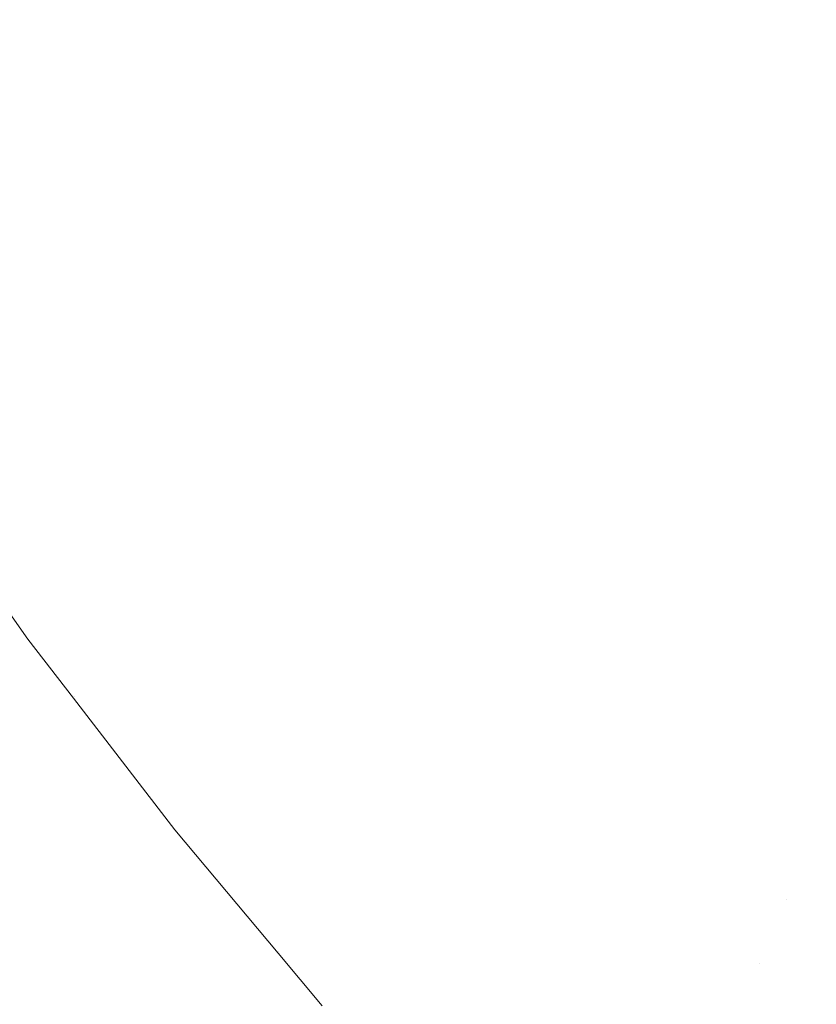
# Model space of a CAD drawing. Header units: centimetres. Extents: x -17.1 to 18.2, y 3.4 to 5.2.
# Tile 3 of 256: x -17.0646 to -17.0536, y 3.4206 to 3.4343. Entities that reach past the tile are written whole.
import ezdxf

# ---------------------------------------------------------------- set-up
doc = ezdxf.new("R2010")
doc.units = ezdxf.units.CM
doc.header["$LTSCALE"] = 2.54
doc.layers.add('Lucido design-1', color=7, linetype='Continuous')

# ---------------------------------------------------------------- blocks, each defined once
blk = doc.blocks.new('Gruppo-4-1')
at = {"color": 7, "linetype": 'Continuous', "lineweight": 9}
for points, invisible_edges in [([(-17.062836, 3.434224, -1872.276499), (-17.062278, 3.43509, -1872.273762), (-17.063414, 3.436803, -1872.273762), (-17.063987, 3.43596, -1872.276499)], 15), ([(-17.063414, 3.436803, -1872.957266), (-17.062278, 3.43509, -1872.957266), (-17.062836, 3.434224, -1872.954529), (-17.063987, 3.43596, -1872.954529)], 15), ([(-17.054433, 3.434123, -1872.260948), (-17.053783, 3.43538, -1872.258575), (-17.054965, 3.436811, -1872.258575), (-17.055637, 3.435581, -1872.260948)], 15), ([(-17.054965, 3.436811, -1872.972454), (-17.053783, 3.43538, -1872.972454), (-17.054433, 3.434123, -1872.97008), (-17.055637, 3.435581, -1872.97008)], 15), ([(-17.053113, 3.436679, -1872.256268), (-17.053783, 3.43538, -1872.258575), (-17.052565, 3.433987, -1872.258575), (-17.051919, 3.435313, -1872.256268)], 15), ([(-17.052565, 3.433987, -1872.972454), (-17.053783, 3.43538, -1872.972454), (-17.053113, 3.436679, -1872.97476), (-17.051919, 3.435313, -1872.97476)], 15), ([(-17.059283, 3.436381, -1872.26589), (-17.059919, 3.435339, -1872.268455), (-17.058733, 3.433733, -1872.268455), (-17.058116, 3.434801, -1872.26589)], 15), ([(-17.059283, 3.436381, -1872.965138), (-17.058116, 3.434801, -1872.965138), (-17.058733, 3.433733, -1872.962573), (-17.059919, 3.435339, -1872.962573)], 15), ([(-17.063987, 3.43596, -1872.276499), (-17.064524, 3.43517, -1872.279288), (-17.063359, 3.433412, -1872.279288), (-17.062836, 3.434224, -1872.276499)], 15), ([(-17.063987, 3.43596, -1872.954529), (-17.062836, 3.434224, -1872.954529), (-17.063359, 3.433412, -1872.95174), (-17.064524, 3.43517, -1872.95174)], 15), ([(-17.061686, 3.436008, -1872.27108), (-17.062278, 3.43509, -1872.273762), (-17.0611, 3.433404, -1872.273762), (-17.060525, 3.434346, -1872.27108)], 15), ([(-17.0611, 3.433404, -1872.957266), (-17.062278, 3.43509, -1872.957266), (-17.061686, 3.436008, -1872.959948), (-17.060525, 3.434346, -1872.959948)], 15), ([(-17.056909, 3.433254, -1872.26589), (-17.056285, 3.434395, -1872.263387), (-17.057472, 3.435915, -1872.263387), (-17.058116, 3.434801, -1872.26589)], 15), ([(-17.056909, 3.433254, -1872.965138), (-17.058116, 3.434801, -1872.965138), (-17.057472, 3.435915, -1872.967641), (-17.056285, 3.434395, -1872.967641)], 15), ([(-17.055637, 3.435581, -1872.260948), (-17.056285, 3.434395, -1872.263387), (-17.055059, 3.432909, -1872.263387), (-17.054433, 3.434123, -1872.260948)], 15), ([(-17.055637, 3.435581, -1872.97008), (-17.054433, 3.434123, -1872.97008), (-17.055059, 3.432909, -1872.967641), (-17.056285, 3.434395, -1872.967641)], 15), ([(-17.05319, 3.432702, -1872.260948), (-17.052565, 3.433987, -1872.258575), (-17.053783, 3.43538, -1872.258575), (-17.054433, 3.434123, -1872.260948)], 15), ([(-17.05319, 3.432702, -1872.97008), (-17.054433, 3.434123, -1872.97008), (-17.053783, 3.43538, -1872.972454), (-17.052565, 3.433987, -1872.972454)], 15), ([(-17.059321, 3.432716, -1872.27108), (-17.058733, 3.433733, -1872.268455), (-17.059919, 3.435339, -1872.268455), (-17.060525, 3.434346, -1872.27108)], 15), ([(-17.059919, 3.435339, -1872.962573), (-17.058733, 3.433733, -1872.962573), (-17.059321, 3.432716, -1872.959948), (-17.060525, 3.434346, -1872.959948)], 15), ([(-17.063846, 3.432657, -1872.282125), (-17.063359, 3.433412, -1872.279288), (-17.064524, 3.43517, -1872.279288), (-17.065024, 3.434434, -1872.282125)], 15), ([(-17.064524, 3.43517, -1872.95174), (-17.063359, 3.433412, -1872.95174), (-17.063846, 3.432657, -1872.948903), (-17.065024, 3.434434, -1872.948903)], 15), ([(-17.061642, 3.432516, -1872.276499), (-17.0611, 3.433404, -1872.273762), (-17.062278, 3.43509, -1872.273762), (-17.062836, 3.434224, -1872.276499)], 15), ([(-17.061642, 3.432516, -1872.954529), (-17.062836, 3.434224, -1872.954529), (-17.062278, 3.43509, -1872.957266), (-17.0611, 3.433404, -1872.957266)], 15), ([(-17.058116, 3.434801, -1872.26589), (-17.058733, 3.433733, -1872.268455), (-17.057506, 3.432161, -1872.268455), (-17.056909, 3.433254, -1872.26589)], 15), ([(-17.057506, 3.432161, -1872.962573), (-17.058733, 3.433733, -1872.962573), (-17.058116, 3.434801, -1872.965138), (-17.056909, 3.433254, -1872.965138)], 15), ([(-17.065024, 3.434434, -1872.282125), (-17.065485, 3.433756, -1872.285009), (-17.064295, 3.43196, -1872.285009), (-17.063846, 3.432657, -1872.282125)], 15), ([(-17.065024, 3.434434, -1872.948903), (-17.063846, 3.432657, -1872.948903), (-17.064295, 3.43196, -1872.946019), (-17.065485, 3.433756, -1872.946019)], 15), ([(-17.060525, 3.434346, -1872.27108), (-17.0611, 3.433404, -1872.273762), (-17.059879, 3.431751, -1872.273762), (-17.059321, 3.432716, -1872.27108)], 15), ([(-17.060525, 3.434346, -1872.959948), (-17.059321, 3.432716, -1872.959948), (-17.059879, 3.431751, -1872.957266), (-17.0611, 3.433404, -1872.957266)], 15), ([(-17.055662, 3.431743, -1872.26589), (-17.055059, 3.432909, -1872.263387), (-17.056285, 3.434395, -1872.263387), (-17.056909, 3.433254, -1872.26589)], 15), ([(-17.056285, 3.434395, -1872.967641), (-17.055059, 3.432909, -1872.967641), (-17.055662, 3.431743, -1872.965138), (-17.056909, 3.433254, -1872.965138)], 15), ([(-17.062836, 3.434224, -1872.276499), (-17.063359, 3.433412, -1872.279288), (-17.062151, 3.431683, -1872.279288), (-17.061642, 3.432516, -1872.276499)], 15), ([(-17.062151, 3.431683, -1872.95174), (-17.063359, 3.433412, -1872.95174), (-17.062836, 3.434224, -1872.954529), (-17.061642, 3.432516, -1872.954529)], 15), ([(-17.054433, 3.434123, -1872.260948), (-17.055059, 3.432909, -1872.263387), (-17.053794, 3.431463, -1872.263387), (-17.05319, 3.432702, -1872.260948)], 15), ([(-17.053794, 3.431463, -1872.967641), (-17.055059, 3.432909, -1872.967641), (-17.054433, 3.434123, -1872.97008), (-17.05319, 3.432702, -1872.97008)], 15), ([(-17.064705, 3.431324, -1872.287934), (-17.064295, 3.43196, -1872.285009), (-17.065485, 3.433756, -1872.285009), (-17.065906, 3.433136, -1872.287934)], 15), ([(-17.065485, 3.433756, -1872.946019), (-17.064295, 3.43196, -1872.946019), (-17.064705, 3.431324, -1872.943094), (-17.065906, 3.433136, -1872.943094)], 15), ([(-17.058075, 3.43112, -1872.27108), (-17.057506, 3.432161, -1872.268455), (-17.058733, 3.433733, -1872.268455), (-17.059321, 3.432716, -1872.27108)], 15), ([(-17.058075, 3.43112, -1872.959948), (-17.059321, 3.432716, -1872.959948), (-17.058733, 3.433733, -1872.962573), (-17.057506, 3.432161, -1872.962573)], 15), ([(-17.062624, 3.430909, -1872.282125), (-17.062151, 3.431683, -1872.279288), (-17.063359, 3.433412, -1872.279288), (-17.063846, 3.432657, -1872.282125)], 15), ([(-17.062624, 3.430909, -1872.948903), (-17.063846, 3.432657, -1872.948903), (-17.063359, 3.433412, -1872.95174), (-17.062151, 3.431683, -1872.95174)], 15), ([(-17.060405, 3.43084, -1872.276499), (-17.059879, 3.431751, -1872.273762), (-17.0611, 3.433404, -1872.273762), (-17.061642, 3.432516, -1872.276499)], 15), ([(-17.0611, 3.433404, -1872.957266), (-17.059879, 3.431751, -1872.957266), (-17.060405, 3.43084, -1872.954529), (-17.061642, 3.432516, -1872.954529)], 15), ([(-17.056909, 3.433254, -1872.26589), (-17.057506, 3.432161, -1872.268455), (-17.056238, 3.430626, -1872.268455), (-17.055662, 3.431743, -1872.26589)], 15), ([(-17.056909, 3.433254, -1872.965138), (-17.055662, 3.431743, -1872.965138), (-17.056238, 3.430626, -1872.962573), (-17.057506, 3.432161, -1872.962573)], 15), ([(-17.054375, 3.430271, -1872.26589), (-17.053794, 3.431463, -1872.263387), (-17.055059, 3.432909, -1872.263387), (-17.055662, 3.431743, -1872.26589)], 15), ([(-17.054375, 3.430271, -1872.965138), (-17.055662, 3.431743, -1872.965138), (-17.055059, 3.432909, -1872.967641), (-17.053794, 3.431463, -1872.967641)], 15), ([(-17.063846, 3.432657, -1872.282125), (-17.064295, 3.43196, -1872.285009), (-17.06306, 3.430194, -1872.285009), (-17.062624, 3.430909, -1872.282125)], 15), ([(-17.06306, 3.430194, -1872.946019), (-17.064295, 3.43196, -1872.946019), (-17.063846, 3.432657, -1872.948903), (-17.062624, 3.430909, -1872.948903)], 15), ([(-17.059321, 3.432716, -1872.27108), (-17.059879, 3.431751, -1872.273762), (-17.058616, 3.430132, -1872.273762), (-17.058075, 3.43112, -1872.27108)], 15), ([(-17.058616, 3.430132, -1872.957266), (-17.059879, 3.431751, -1872.957266), (-17.059321, 3.432716, -1872.959948), (-17.058075, 3.43112, -1872.959948)], 15), ([(-17.05319, 3.432702, -1872.260948), (-17.053794, 3.431463, -1872.263387), (-17.05249, 3.430058, -1872.263387), (-17.05191, 3.431322, -1872.260948)], 15), ([(-17.05319, 3.432702, -1872.97008), (-17.05191, 3.431322, -1872.97008), (-17.05249, 3.430058, -1872.967641), (-17.053794, 3.431463, -1872.967641)], 15), ([(-17.061642, 3.432516, -1872.276499), (-17.062151, 3.431683, -1872.279288), (-17.060898, 3.429987, -1872.279288), (-17.060405, 3.43084, -1872.276499)], 15), ([(-17.061642, 3.432516, -1872.954529), (-17.060405, 3.43084, -1872.954529), (-17.060898, 3.429987, -1872.95174), (-17.062151, 3.431683, -1872.95174)], 15), ([(-17.056788, 3.429561, -1872.27108), (-17.056238, 3.430626, -1872.268455), (-17.057506, 3.432161, -1872.268455), (-17.058075, 3.43112, -1872.27108)], 15), ([(-17.057506, 3.432161, -1872.962573), (-17.056238, 3.430626, -1872.962573), (-17.056788, 3.429561, -1872.959948), (-17.058075, 3.43112, -1872.959948)], 15), ([(-17.063459, 3.429541, -1872.287934), (-17.06306, 3.430194, -1872.285009), (-17.064295, 3.43196, -1872.285009), (-17.064705, 3.431324, -1872.287934)], 15), ([(-17.063459, 3.429541, -1872.943094), (-17.064705, 3.431324, -1872.943094), (-17.064295, 3.43196, -1872.946019), (-17.06306, 3.430194, -1872.946019)], 15), ([(-17.059125, 3.4292, -1872.276499), (-17.058616, 3.430132, -1872.273762), (-17.059879, 3.431751, -1872.273762), (-17.060405, 3.43084, -1872.276499)], 15), ([(-17.059125, 3.4292, -1872.954529), (-17.060405, 3.43084, -1872.954529), (-17.059879, 3.431751, -1872.957266), (-17.058616, 3.430132, -1872.957266)], 15), ([(-17.055662, 3.431743, -1872.26589), (-17.056238, 3.430626, -1872.268455), (-17.05493, 3.42913, -1872.268455), (-17.054375, 3.430271, -1872.26589)], 15), ([(-17.05493, 3.42913, -1872.962573), (-17.056238, 3.430626, -1872.962573), (-17.055662, 3.431743, -1872.965138), (-17.054375, 3.430271, -1872.965138)], 15), ([(-17.061357, 3.429193, -1872.282125), (-17.060898, 3.429987, -1872.279288), (-17.062151, 3.431683, -1872.279288), (-17.062624, 3.430909, -1872.282125)], 15), ([(-17.062151, 3.431683, -1872.95174), (-17.060898, 3.429987, -1872.95174), (-17.061357, 3.429193, -1872.948903), (-17.062624, 3.430909, -1872.948903)], 15), ([(-17.053048, 3.428841, -1872.26589), (-17.05249, 3.430058, -1872.263387), (-17.053794, 3.431463, -1872.263387), (-17.054375, 3.430271, -1872.26589)], 15), ([(-17.053794, 3.431463, -1872.967641), (-17.05249, 3.430058, -1872.967641), (-17.053048, 3.428841, -1872.965138), (-17.054375, 3.430271, -1872.965138)], 15), ([(-17.064705, 3.431324, -1872.287934), (-17.065075, 3.430749, -1872.290899), (-17.063819, 3.428952, -1872.290899), (-17.063459, 3.429541, -1872.287934)], 15), ([(-17.063819, 3.428952, -1872.940129), (-17.065075, 3.430749, -1872.940129), (-17.064705, 3.431324, -1872.943094), (-17.063459, 3.429541, -1872.943094)], 15), ([(-17.058075, 3.43112, -1872.27108), (-17.058616, 3.430132, -1872.273762), (-17.05731, 3.42855, -1872.273762), (-17.056788, 3.429561, -1872.27108)], 15), ([(-17.058075, 3.43112, -1872.959948), (-17.056788, 3.429561, -1872.959948), (-17.05731, 3.42855, -1872.957266), (-17.058616, 3.430132, -1872.957266)], 15), ([(-17.062624, 3.430909, -1872.282125), (-17.06306, 3.430194, -1872.285009), (-17.061781, 3.428461, -1872.285009), (-17.061357, 3.429193, -1872.282125)], 15), ([(-17.062624, 3.430909, -1872.948903), (-17.061357, 3.429193, -1872.948903), (-17.061781, 3.428461, -1872.946019), (-17.06306, 3.430194, -1872.946019)], 15), ([(-17.064139, 3.428428, -1872.293898), (-17.063819, 3.428952, -1872.290899), (-17.065075, 3.430749, -1872.290899), (-17.065405, 3.430238, -1872.293898)], 15), ([(-17.064139, 3.428428, -1872.93713), (-17.065405, 3.430238, -1872.93713), (-17.065075, 3.430749, -1872.940129), (-17.063819, 3.428952, -1872.940129)], 15), ([(-17.060405, 3.43084, -1872.276499), (-17.060898, 3.429987, -1872.279288), (-17.059602, 3.428326, -1872.279288), (-17.059125, 3.4292, -1872.276499)], 15), ([(-17.059602, 3.428326, -1872.95174), (-17.060898, 3.429987, -1872.95174), (-17.060405, 3.43084, -1872.954529), (-17.059125, 3.4292, -1872.954529)], 15), ([(-17.05546, 3.428042, -1872.27108), (-17.05493, 3.42913, -1872.268455), (-17.056238, 3.430626, -1872.268455), (-17.056788, 3.429561, -1872.27108)], 15), ([(-17.05546, 3.428042, -1872.959948), (-17.056788, 3.429561, -1872.959948), (-17.056238, 3.430626, -1872.962573), (-17.05493, 3.42913, -1872.962573)], 15), ([(-17.065405, 3.430238, -1872.293898), (-17.065692, 3.429793, -1872.296927), (-17.064418, 3.427971, -1872.296927), (-17.064139, 3.428428, -1872.293898)], 15), ([(-17.064418, 3.427971, -1872.934101), (-17.065692, 3.429793, -1872.934101), (-17.065405, 3.430238, -1872.93713), (-17.064139, 3.428428, -1872.93713)], 15), ([(-17.054375, 3.430271, -1872.26589), (-17.05493, 3.42913, -1872.268455), (-17.053582, 3.427677, -1872.268455), (-17.053048, 3.428841, -1872.26589)], 15), ([(-17.054375, 3.430271, -1872.965138), (-17.053048, 3.428841, -1872.965138), (-17.053582, 3.427677, -1872.962573), (-17.05493, 3.42913, -1872.962573)], 15), ([(-17.062167, 3.427792, -1872.287934), (-17.061781, 3.428461, -1872.285009), (-17.06306, 3.430194, -1872.285009), (-17.063459, 3.429541, -1872.287934)], 15), ([(-17.06306, 3.430194, -1872.946019), (-17.061781, 3.428461, -1872.946019), (-17.062167, 3.427792, -1872.943094), (-17.063459, 3.429541, -1872.943094)], 15), ([(-17.057802, 3.427597, -1872.276499), (-17.05731, 3.42855, -1872.273762), (-17.058616, 3.430132, -1872.273762), (-17.059125, 3.4292, -1872.276499)], 15), ([(-17.058616, 3.430132, -1872.957266), (-17.05731, 3.42855, -1872.957266), (-17.057802, 3.427597, -1872.954529), (-17.059125, 3.4292, -1872.954529)], 15), ([(-17.060047, 3.427514, -1872.282125), (-17.059602, 3.428326, -1872.279288), (-17.060898, 3.429987, -1872.279288), (-17.061357, 3.429193, -1872.282125)], 15), ([(-17.060047, 3.427514, -1872.948903), (-17.061357, 3.429193, -1872.948903), (-17.060898, 3.429987, -1872.95174), (-17.059602, 3.428326, -1872.95174)], 15), ([(-17.064655, 3.427581, -1872.299984), (-17.064418, 3.427971, -1872.296927), (-17.065692, 3.429793, -1872.296927), (-17.065936, 3.429413, -1872.299984)], 15), ([(-17.064655, 3.427581, -1872.931044), (-17.065936, 3.429413, -1872.931044), (-17.065692, 3.429793, -1872.934101), (-17.064418, 3.427971, -1872.934101)], 15), ([(-17.063459, 3.429541, -1872.287934), (-17.063819, 3.428952, -1872.290899), (-17.062516, 3.427188, -1872.290899), (-17.062167, 3.427792, -1872.287934)], 15), ([(-17.063459, 3.429541, -1872.943094), (-17.062167, 3.427792, -1872.943094), (-17.062516, 3.427188, -1872.940129), (-17.063819, 3.428952, -1872.940129)], 15), ([(-17.056788, 3.429561, -1872.27108), (-17.05731, 3.42855, -1872.273762), (-17.055963, 3.42701, -1872.273762), (-17.05546, 3.428042, -1872.27108)], 15), ([(-17.055963, 3.42701, -1872.957266), (-17.05731, 3.42855, -1872.957266), (-17.056788, 3.429561, -1872.959948), (-17.05546, 3.428042, -1872.959948)], 15), ([(-17.061357, 3.429193, -1872.282125), (-17.061781, 3.428461, -1872.285009), (-17.060456, 3.426764, -1872.285009), (-17.060047, 3.427514, -1872.282125)], 15), ([(-17.060456, 3.426764, -1872.946019), (-17.061781, 3.428461, -1872.946019), (-17.061357, 3.429193, -1872.948903), (-17.060047, 3.427514, -1872.948903)], 15), ([(-17.059125, 3.4292, -1872.276499), (-17.059602, 3.428326, -1872.279288), (-17.058263, 3.426704, -1872.279288), (-17.057802, 3.427597, -1872.276499)], 15), ([(-17.059125, 3.4292, -1872.954529), (-17.057802, 3.427597, -1872.954529), (-17.058263, 3.426704, -1872.95174), (-17.059602, 3.428326, -1872.95174)], 15), ([(-17.054092, 3.426567, -1872.27108), (-17.053582, 3.427677, -1872.268455), (-17.05493, 3.42913, -1872.268455), (-17.05546, 3.428042, -1872.27108)], 15), ([(-17.05493, 3.42913, -1872.962573), (-17.053582, 3.427677, -1872.962573), (-17.054092, 3.426567, -1872.959948), (-17.05546, 3.428042, -1872.959948)], 15), ([(-17.062827, 3.426651, -1872.293898), (-17.062516, 3.427188, -1872.290899), (-17.063819, 3.428952, -1872.290899), (-17.064139, 3.428428, -1872.293898)], 15), ([(-17.063819, 3.428952, -1872.940129), (-17.062516, 3.427188, -1872.940129), (-17.062827, 3.426651, -1872.93713), (-17.064139, 3.428428, -1872.93713)], 15), ([(-17.060831, 3.426079, -1872.287934), (-17.060456, 3.426764, -1872.285009), (-17.061781, 3.428461, -1872.285009), (-17.062167, 3.427792, -1872.287934)], 15), ([(-17.060831, 3.426079, -1872.943094), (-17.062167, 3.427792, -1872.943094), (-17.061781, 3.428461, -1872.946019), (-17.060456, 3.426764, -1872.946019)], 15), ([(-17.056437, 3.426037, -1872.276499), (-17.055963, 3.42701, -1872.273762), (-17.05731, 3.42855, -1872.273762), (-17.057802, 3.427597, -1872.276499)], 15), ([(-17.056437, 3.426037, -1872.954529), (-17.057802, 3.427597, -1872.954529), (-17.05731, 3.42855, -1872.957266), (-17.055963, 3.42701, -1872.957266)], 15), ([(-17.064139, 3.428428, -1872.293898), (-17.064418, 3.427971, -1872.296927), (-17.063097, 3.426182, -1872.296927), (-17.062827, 3.426651, -1872.293898)], 15), ([(-17.064139, 3.428428, -1872.93713), (-17.062827, 3.426651, -1872.93713), (-17.063097, 3.426182, -1872.934101), (-17.064418, 3.427971, -1872.934101)], 15), ([(-17.058692, 3.425873, -1872.282125), (-17.058263, 3.426704, -1872.279288), (-17.059602, 3.428326, -1872.279288), (-17.060047, 3.427514, -1872.282125)], 15), ([(-17.059602, 3.428326, -1872.95174), (-17.058263, 3.426704, -1872.95174), (-17.058692, 3.425873, -1872.948903), (-17.060047, 3.427514, -1872.948903)], 15), ([(-17.05546, 3.428042, -1872.27108), (-17.055963, 3.42701, -1872.273762), (-17.054575, 3.425514, -1872.273762), (-17.054092, 3.426567, -1872.27108)], 15), ([(-17.05546, 3.428042, -1872.959948), (-17.054092, 3.426567, -1872.959948), (-17.054575, 3.425514, -1872.957266), (-17.055963, 3.42701, -1872.957266)], 15), ([(-17.063328, 3.425784, -1872.299984), (-17.063097, 3.426182, -1872.296927), (-17.064418, 3.427971, -1872.296927), (-17.064655, 3.427581, -1872.299984)], 15), ([(-17.064418, 3.427971, -1872.934101), (-17.063097, 3.426182, -1872.934101), (-17.063328, 3.425784, -1872.931044), (-17.064655, 3.427581, -1872.931044)], 15), ([(-17.062167, 3.427792, -1872.287934), (-17.062516, 3.427188, -1872.290899), (-17.061169, 3.425461, -1872.290899), (-17.060831, 3.426079, -1872.287934)], 15), ([(-17.061169, 3.425461, -1872.940129), (-17.062516, 3.427188, -1872.940129), (-17.062167, 3.427792, -1872.943094), (-17.060831, 3.426079, -1872.943094)], 15), ([(-17.052683, 3.425138, -1872.27108), (-17.052195, 3.42627, -1872.268455), (-17.053582, 3.427677, -1872.268455), (-17.054092, 3.426567, -1872.27108)], 15), ([(-17.052683, 3.425138, -1872.959948), (-17.054092, 3.426567, -1872.959948), (-17.053582, 3.427677, -1872.962573), (-17.052195, 3.42627, -1872.962573)], 15), ([(-17.064655, 3.427581, -1872.299984), (-17.064851, 3.427262, -1872.303063), (-17.063517, 3.425456, -1872.303063), (-17.063328, 3.425784, -1872.299984)], 15), ([(-17.064655, 3.427581, -1872.931044), (-17.063328, 3.425784, -1872.931044), (-17.063517, 3.425456, -1872.927965), (-17.064851, 3.427262, -1872.927965)], 15), ([(-17.060047, 3.427514, -1872.282125), (-17.060456, 3.426764, -1872.285009), (-17.059088, 3.425106, -1872.285009), (-17.058692, 3.425873, -1872.282125)], 15), ([(-17.060047, 3.427514, -1872.948903), (-17.058692, 3.425873, -1872.948903), (-17.059088, 3.425106, -1872.946019), (-17.060456, 3.426764, -1872.946019)], 15), ([(-17.057802, 3.427597, -1872.276499), (-17.058263, 3.426704, -1872.279288), (-17.056881, 3.425124, -1872.279288), (-17.056437, 3.426037, -1872.276499)], 15), ([(-17.056881, 3.425124, -1872.95174), (-17.058263, 3.426704, -1872.95174), (-17.057802, 3.427597, -1872.954529), (-17.056437, 3.426037, -1872.954529)], 15), ([(-17.063665, 3.4252, -1872.30616), (-17.063517, 3.425456, -1872.303063), (-17.064851, 3.427262, -1872.303063), (-17.065003, 3.427012, -1872.30616)], 15), ([(-17.064851, 3.427262, -1872.927965), (-17.063517, 3.425456, -1872.927965), (-17.063665, 3.4252, -1872.924868), (-17.065003, 3.427012, -1872.924868)], 15), ([(-17.061469, 3.424911, -1872.293898), (-17.061169, 3.425461, -1872.290899), (-17.062516, 3.427188, -1872.290899), (-17.062827, 3.426651, -1872.293898)], 15), ([(-17.061469, 3.424911, -1872.93713), (-17.062827, 3.426651, -1872.93713), (-17.062516, 3.427188, -1872.940129), (-17.061169, 3.425461, -1872.940129)], 15), ([(-17.065003, 3.427012, -1872.30616), (-17.065112, 3.426833, -1872.30927), (-17.063771, 3.425017, -1872.30927), (-17.063665, 3.4252, -1872.30616)], 15), ([(-17.065003, 3.427012, -1872.924868), (-17.063665, 3.4252, -1872.924868), (-17.063771, 3.425017, -1872.921758), (-17.065112, 3.426833, -1872.921758)], 15), ([(-17.05503, 3.42452, -1872.276499), (-17.054575, 3.425514, -1872.273762), (-17.055963, 3.42701, -1872.273762), (-17.056437, 3.426037, -1872.276499)], 15), ([(-17.055963, 3.42701, -1872.957266), (-17.054575, 3.425514, -1872.957266), (-17.05503, 3.42452, -1872.954529), (-17.056437, 3.426037, -1872.954529)], 15), ([(-17.063835, 3.424906, -1872.31239), (-17.063771, 3.425017, -1872.30927), (-17.065112, 3.426833, -1872.30927), (-17.065178, 3.426725, -1872.31239)], 15), ([(-17.065112, 3.426833, -1872.921758), (-17.063771, 3.425017, -1872.921758), (-17.063835, 3.424906, -1872.918638), (-17.065178, 3.426725, -1872.918638)], 15), ([(-17.065178, 3.426725, -1872.31239), (-17.065187, 3.426699, -1872.315514), (-17.064475, 3.425695, -1872.315514)], 9), ([(-17.064475, 3.425695, -1872.915514), (-17.065187, 3.426699, -1872.915514), (-17.065178, 3.426725, -1872.918638)], 10), ([(-17.065187, 3.426699, -1872.915514), (-17.064475, 3.425695, -1872.915514), (-17.064475, 3.425695, -1872.315514), (-17.065187, 3.426699, -1872.315514)], 10), ([(-17.064475, 3.425695, -1872.315514), (-17.063835, 3.424906, -1872.31239), (-17.065178, 3.426725, -1872.31239)], 11), ([(-17.065178, 3.426725, -1872.918638), (-17.063835, 3.424906, -1872.918638), (-17.064475, 3.425695, -1872.915514)], 11), ([(-17.05945, 3.424406, -1872.287934), (-17.059088, 3.425106, -1872.285009), (-17.060456, 3.426764, -1872.285009), (-17.060831, 3.426079, -1872.287934)], 15), ([(-17.060456, 3.426764, -1872.946019), (-17.059088, 3.425106, -1872.946019), (-17.05945, 3.424406, -1872.943094), (-17.060831, 3.426079, -1872.943094)], 15), ([(-17.057295, 3.424275, -1872.282125), (-17.056881, 3.425124, -1872.279288), (-17.058263, 3.426704, -1872.279288), (-17.058692, 3.425873, -1872.282125)], 15), ([(-17.057295, 3.424275, -1872.948903), (-17.058692, 3.425873, -1872.948903), (-17.058263, 3.426704, -1872.95174), (-17.056881, 3.425124, -1872.95174)], 15), ([(-17.062827, 3.426651, -1872.293898), (-17.063097, 3.426182, -1872.296927), (-17.061731, 3.424432, -1872.296927), (-17.061469, 3.424911, -1872.293898)], 15), ([(-17.061731, 3.424432, -1872.934101), (-17.063097, 3.426182, -1872.934101), (-17.062827, 3.426651, -1872.93713), (-17.061469, 3.424911, -1872.93713)], 15), ([(-17.054092, 3.426567, -1872.27108), (-17.054575, 3.425514, -1872.273762), (-17.053146, 3.424065, -1872.273762), (-17.052683, 3.425138, -1872.27108)], 15), ([(-17.053146, 3.424065, -1872.957266), (-17.054575, 3.425514, -1872.957266), (-17.054092, 3.426567, -1872.959948), (-17.052683, 3.425138, -1872.959948)], 15), ([(-17.061954, 3.424023, -1872.299984), (-17.061731, 3.424432, -1872.296927), (-17.063097, 3.426182, -1872.296927), (-17.063328, 3.425784, -1872.299984)], 15), ([(-17.061954, 3.424023, -1872.931044), (-17.063328, 3.425784, -1872.931044), (-17.063097, 3.426182, -1872.934101), (-17.061731, 3.424432, -1872.934101)], 15), ([(-17.060831, 3.426079, -1872.287934), (-17.061169, 3.425461, -1872.290899), (-17.059776, 3.423774, -1872.290899), (-17.05945, 3.424406, -1872.287934)], 15), ([(-17.060831, 3.426079, -1872.943094), (-17.05945, 3.424406, -1872.943094), (-17.059776, 3.423774, -1872.940129), (-17.061169, 3.425461, -1872.940129)], 15), ([(-17.056437, 3.426037, -1872.276499), (-17.056881, 3.425124, -1872.279288), (-17.055457, 3.423589, -1872.279288), (-17.05503, 3.42452, -1872.276499)], 15), ([(-17.056437, 3.426037, -1872.954529), (-17.05503, 3.42452, -1872.954529), (-17.055457, 3.423589, -1872.95174), (-17.056881, 3.425124, -1872.95174)], 15), ([(-17.058692, 3.425873, -1872.282125), (-17.059088, 3.425106, -1872.285009), (-17.057676, 3.423492, -1872.285009), (-17.057295, 3.424275, -1872.282125)], 15), ([(-17.057676, 3.423492, -1872.946019), (-17.059088, 3.425106, -1872.946019), (-17.058692, 3.425873, -1872.948903), (-17.057295, 3.424275, -1872.948903)], 15), ([(-17.063328, 3.425784, -1872.299984), (-17.063517, 3.425456, -1872.303063), (-17.062138, 3.423688, -1872.303063), (-17.061954, 3.424023, -1872.299984)], 15), ([(-17.062138, 3.423688, -1872.927965), (-17.063517, 3.425456, -1872.927965), (-17.063328, 3.425784, -1872.931044), (-17.061954, 3.424023, -1872.931044)], 15), ([(-17.064475, 3.425695, -1872.315514), (-17.063845, 3.424878, -1872.315514), (-17.063835, 3.424906, -1872.31239)], 10), ([(-17.063845, 3.424878, -1872.315514), (-17.064475, 3.425695, -1872.315514), (-17.064475, 3.425695, -1872.915514), (-17.063845, 3.424878, -1872.915514)], 10), ([(-17.063835, 3.424906, -1872.918638), (-17.063845, 3.424878, -1872.915514), (-17.064475, 3.425695, -1872.915514)], 9), ([(-17.062281, 3.423426, -1872.30616), (-17.062138, 3.423688, -1872.303063), (-17.063517, 3.425456, -1872.303063), (-17.063665, 3.4252, -1872.30616)], 15), ([(-17.062281, 3.423426, -1872.924868), (-17.063665, 3.4252, -1872.924868), (-17.063517, 3.425456, -1872.927965), (-17.062138, 3.423688, -1872.927965)], 15), ([(-17.060066, 3.423212, -1872.293898), (-17.059776, 3.423774, -1872.290899), (-17.061169, 3.425461, -1872.290899), (-17.061469, 3.424911, -1872.293898)], 15), ([(-17.061169, 3.425461, -1872.940129), (-17.059776, 3.423774, -1872.940129), (-17.060066, 3.423212, -1872.93713), (-17.061469, 3.424911, -1872.93713)], 15), ([(-17.053583, 3.423052, -1872.276499), (-17.053146, 3.424065, -1872.273762), (-17.054575, 3.425514, -1872.273762), (-17.05503, 3.42452, -1872.276499)], 15), ([(-17.053583, 3.423052, -1872.954529), (-17.05503, 3.42452, -1872.954529), (-17.054575, 3.425514, -1872.957266), (-17.053146, 3.424065, -1872.957266)], 15), ([(-17.063665, 3.4252, -1872.30616), (-17.063771, 3.425017, -1872.30927), (-17.062384, 3.423238, -1872.30927), (-17.062281, 3.423426, -1872.30616)], 15), ([(-17.062384, 3.423238, -1872.921758), (-17.063771, 3.425017, -1872.921758), (-17.063665, 3.4252, -1872.924868), (-17.062281, 3.423426, -1872.924868)], 15), ([(-17.058025, 3.422777, -1872.287934), (-17.057676, 3.423492, -1872.285009), (-17.059088, 3.425106, -1872.285009), (-17.05945, 3.424406, -1872.287934)], 15), ([(-17.058025, 3.422777, -1872.943094), (-17.05945, 3.424406, -1872.943094), (-17.059088, 3.425106, -1872.946019), (-17.057676, 3.423492, -1872.946019)], 15), ([(-17.055855, 3.422723, -1872.282125), (-17.055457, 3.423589, -1872.279288), (-17.056881, 3.425124, -1872.279288), (-17.057295, 3.424275, -1872.282125)], 15), ([(-17.056881, 3.425124, -1872.95174), (-17.055457, 3.423589, -1872.95174), (-17.055855, 3.422723, -1872.948903), (-17.057295, 3.424275, -1872.948903)], 15), ([(-17.063835, 3.424906, -1872.31239), (-17.063845, 3.424878, -1872.315514), (-17.062445, 3.423061, -1872.315514), (-17.062445, 3.423125, -1872.31239)], 13), ([(-17.062445, 3.423061, -1872.915514), (-17.063845, 3.424878, -1872.915514), (-17.063835, 3.424906, -1872.918638), (-17.062445, 3.423125, -1872.918638)], 14), ([(-17.062445, 3.423125, -1872.31239), (-17.062384, 3.423238, -1872.30927), (-17.063771, 3.425017, -1872.30927), (-17.063835, 3.424906, -1872.31239)], 15), ([(-17.062445, 3.423125, -1872.918638), (-17.063835, 3.424906, -1872.918638), (-17.063771, 3.425017, -1872.921758), (-17.062384, 3.423238, -1872.921758)], 15), ([(-17.061469, 3.424911, -1872.293898), (-17.061731, 3.424432, -1872.296927), (-17.06032, 3.422722, -1872.296927), (-17.060066, 3.423212, -1872.293898)], 15), ([(-17.061469, 3.424911, -1872.93713), (-17.060066, 3.423212, -1872.93713), (-17.06032, 3.422722, -1872.934101), (-17.061731, 3.424432, -1872.934101)], 15), ([(-17.063845, 3.424878, -1872.915514), (-17.062445, 3.423061, -1872.915514), (-17.062445, 3.423061, -1872.315514), (-17.063845, 3.424878, -1872.315514)], 10), ([(-17.05503, 3.42452, -1872.276499), (-17.055457, 3.423589, -1872.279288), (-17.053992, 3.422103, -1872.279288), (-17.053583, 3.423052, -1872.276499)], 15), ([(-17.053992, 3.422103, -1872.95174), (-17.055457, 3.423589, -1872.95174), (-17.05503, 3.42452, -1872.954529), (-17.053583, 3.423052, -1872.954529)], 15), ([(-17.060535, 3.422304, -1872.299984), (-17.06032, 3.422722, -1872.296927), (-17.061731, 3.424432, -1872.296927), (-17.061954, 3.424023, -1872.299984)], 15), ([(-17.061731, 3.424432, -1872.934101), (-17.06032, 3.422722, -1872.934101), (-17.060535, 3.422304, -1872.931044), (-17.061954, 3.424023, -1872.931044)], 15), ([(-17.05945, 3.424406, -1872.287934), (-17.059776, 3.423774, -1872.290899), (-17.058339, 3.422131, -1872.290899), (-17.058025, 3.422777, -1872.287934)], 15), ([(-17.058339, 3.422131, -1872.940129), (-17.059776, 3.423774, -1872.940129), (-17.05945, 3.424406, -1872.943094), (-17.058025, 3.422777, -1872.943094)], 15), ([(-17.057295, 3.424275, -1872.282125), (-17.057676, 3.423492, -1872.285009), (-17.056221, 3.421924, -1872.285009), (-17.055855, 3.422723, -1872.282125)], 15), ([(-17.057295, 3.424275, -1872.948903), (-17.055855, 3.422723, -1872.948903), (-17.056221, 3.421924, -1872.946019), (-17.057676, 3.423492, -1872.946019)], 15), ([(-17.061954, 3.424023, -1872.299984), (-17.062138, 3.423688, -1872.303063), (-17.060712, 3.421961, -1872.303063), (-17.060535, 3.422304, -1872.299984)], 15), ([(-17.061954, 3.424023, -1872.931044), (-17.060535, 3.422304, -1872.931044), (-17.060712, 3.421961, -1872.927965), (-17.062138, 3.423688, -1872.927965)], 15), ([(-17.052095, 3.421636, -1872.276499), (-17.051678, 3.422667, -1872.273762), (-17.053146, 3.424065, -1872.273762), (-17.053583, 3.423052, -1872.276499)], 15), ([(-17.060851, 3.421693, -1872.30616), (-17.060712, 3.421961, -1872.303063), (-17.062138, 3.423688, -1872.303063), (-17.062281, 3.423426, -1872.30616)], 15), ([(-17.062138, 3.423688, -1872.927965), (-17.060712, 3.421961, -1872.927965), (-17.060851, 3.421693, -1872.924868), (-17.062281, 3.423426, -1872.924868)], 15), ([(-17.058619, 3.421557, -1872.293898), (-17.058339, 3.422131, -1872.290899), (-17.059776, 3.423774, -1872.290899), (-17.060066, 3.423212, -1872.293898)], 15), ([(-17.058619, 3.421557, -1872.93713), (-17.060066, 3.423212, -1872.93713), (-17.059776, 3.423774, -1872.940129), (-17.058339, 3.422131, -1872.940129)], 15), ([(-17.054373, 3.42122, -1872.282125), (-17.053992, 3.422103, -1872.279288), (-17.055457, 3.423589, -1872.279288), (-17.055855, 3.422723, -1872.282125)], 15), ([(-17.054373, 3.42122, -1872.948903), (-17.055855, 3.422723, -1872.948903), (-17.055457, 3.423589, -1872.95174), (-17.053992, 3.422103, -1872.95174)], 15), ([(-17.062281, 3.423426, -1872.30616), (-17.062384, 3.423238, -1872.30927), (-17.06095, 3.421501, -1872.30927), (-17.060851, 3.421693, -1872.30616)], 15), ([(-17.062281, 3.423426, -1872.924868), (-17.060851, 3.421693, -1872.924868), (-17.06095, 3.421501, -1872.921758), (-17.062384, 3.423238, -1872.921758)], 15), ([(-17.056556, 3.421194, -1872.287934), (-17.056221, 3.421924, -1872.285009), (-17.057676, 3.423492, -1872.285009), (-17.058025, 3.422777, -1872.287934)], 15), ([(-17.057676, 3.423492, -1872.946019), (-17.056221, 3.421924, -1872.946019), (-17.056556, 3.421194, -1872.943094), (-17.058025, 3.422777, -1872.943094)], 15), ([(-17.061009, 3.421386, -1872.31239), (-17.06095, 3.421501, -1872.30927), (-17.062384, 3.423238, -1872.30927), (-17.062445, 3.423125, -1872.31239)], 15), ([(-17.062384, 3.423238, -1872.921758), (-17.06095, 3.421501, -1872.921758), (-17.061009, 3.421386, -1872.918638), (-17.062445, 3.423125, -1872.918638)], 15), ([(-17.062445, 3.423125, -1872.31239), (-17.062445, 3.423061, -1872.315514), (-17.061019, 3.421356, -1872.315514), (-17.061009, 3.421386, -1872.31239)], 13), ([(-17.062445, 3.423125, -1872.918638), (-17.061009, 3.421386, -1872.918638), (-17.061019, 3.421356, -1872.915514), (-17.062445, 3.423061, -1872.915514)], 11), ([(-17.060066, 3.423212, -1872.293898), (-17.06032, 3.422722, -1872.296927), (-17.058863, 3.421056, -1872.296927), (-17.058619, 3.421557, -1872.293898)], 15), ([(-17.058863, 3.421056, -1872.934101), (-17.06032, 3.422722, -1872.934101), (-17.060066, 3.423212, -1872.93713), (-17.058619, 3.421557, -1872.93713)], 15), ([(-17.061019, 3.421356, -1872.315514), (-17.062445, 3.423061, -1872.315514), (-17.062445, 3.423061, -1872.915514), (-17.061019, 3.421356, -1872.915514)], 10), ([(-17.053583, 3.423052, -1872.276499), (-17.053992, 3.422103, -1872.279288), (-17.052486, 3.420669, -1872.279288), (-17.052095, 3.421636, -1872.276499)], 15), ([(-17.053992, 3.422103, -1872.95174), (-17.053583, 3.423052, -1872.954529), (-17.052095, 3.421636, -1872.954529), (-17.052294, 3.421144, -1872.953141)], 15), ([(-17.059071, 3.42063, -1872.299984), (-17.058863, 3.421056, -1872.296927), (-17.06032, 3.422722, -1872.296927), (-17.060535, 3.422304, -1872.299984)], 15), ([(-17.059071, 3.42063, -1872.931044), (-17.060535, 3.422304, -1872.931044), (-17.06032, 3.422722, -1872.934101), (-17.058863, 3.421056, -1872.934101)], 15), ([(-17.058025, 3.422777, -1872.287934), (-17.058339, 3.422131, -1872.290899), (-17.056859, 3.420535, -1872.290899), (-17.056556, 3.421194, -1872.287934)], 15), ([(-17.058025, 3.422777, -1872.943094), (-17.056556, 3.421194, -1872.943094), (-17.056859, 3.420535, -1872.940129), (-17.058339, 3.422131, -1872.940129)], 15), ([(-17.055855, 3.422723, -1872.282125), (-17.056221, 3.421924, -1872.285009), (-17.054724, 3.420406, -1872.285009), (-17.054373, 3.42122, -1872.282125)], 15), ([(-17.054724, 3.420406, -1872.946019), (-17.056221, 3.421924, -1872.946019), (-17.055855, 3.422723, -1872.948903), (-17.054373, 3.42122, -1872.948903)], 15), ([(-17.060535, 3.422304, -1872.299984), (-17.060712, 3.421961, -1872.303063), (-17.059241, 3.420279, -1872.303063), (-17.059071, 3.42063, -1872.299984)], 15), ([(-17.059241, 3.420279, -1872.927965), (-17.060712, 3.421961, -1872.927965), (-17.060535, 3.422304, -1872.931044), (-17.059071, 3.42063, -1872.931044)], 15), ([(-17.057127, 3.419949, -1872.293898), (-17.056859, 3.420535, -1872.290899), (-17.058339, 3.422131, -1872.290899), (-17.058619, 3.421557, -1872.293898)], 15), ([(-17.058339, 3.422131, -1872.940129), (-17.056859, 3.420535, -1872.940129), (-17.057127, 3.419949, -1872.93713), (-17.058619, 3.421557, -1872.93713)], 15), ([(-17.05285, 3.41977, -1872.282125), (-17.052486, 3.420669, -1872.279288), (-17.053992, 3.422103, -1872.279288), (-17.054373, 3.42122, -1872.282125)], 15), ([(-17.054373, 3.42122, -1872.948903), (-17.053992, 3.422103, -1872.95174), (-17.052486, 3.420669, -1872.95174), (-17.052672, 3.420211, -1872.950327)], 15), ([(-17.052294, 3.421144, -1872.953141), (-17.052486, 3.420669, -1872.95174), (-17.053992, 3.422103, -1872.95174)], 11), ([(-17.059375, 3.420005, -1872.30616), (-17.059241, 3.420279, -1872.303063), (-17.060712, 3.421961, -1872.303063), (-17.060851, 3.421693, -1872.30616)], 15), ([(-17.059375, 3.420005, -1872.924868), (-17.060851, 3.421693, -1872.924868), (-17.060712, 3.421961, -1872.927965), (-17.059241, 3.420279, -1872.927965)], 15), ([(-17.055045, 3.419661, -1872.287934), (-17.054724, 3.420406, -1872.285009), (-17.056221, 3.421924, -1872.285009), (-17.056556, 3.421194, -1872.287934)], 15), ([(-17.055045, 3.419661, -1872.943094), (-17.056556, 3.421194, -1872.943094), (-17.056221, 3.421924, -1872.946019), (-17.054724, 3.420406, -1872.946019)], 15), ([(-17.060851, 3.421693, -1872.30616), (-17.06095, 3.421501, -1872.30927), (-17.05947, 3.419809, -1872.30927), (-17.059375, 3.420005, -1872.30616)], 15), ([(-17.05947, 3.419809, -1872.921758), (-17.06095, 3.421501, -1872.921758), (-17.060851, 3.421693, -1872.924868), (-17.059375, 3.420005, -1872.924868)], 15), ([(-17.059527, 3.419691, -1872.31239), (-17.05947, 3.419809, -1872.30927), (-17.06095, 3.421501, -1872.30927), (-17.061009, 3.421386, -1872.31239)], 15), ([(-17.059527, 3.419691, -1872.918638), (-17.061009, 3.421386, -1872.918638), (-17.06095, 3.421501, -1872.921758), (-17.05947, 3.419809, -1872.921758)], 15), ([(-17.058619, 3.421557, -1872.293898), (-17.058863, 3.421056, -1872.296927), (-17.057362, 3.419438, -1872.296927), (-17.057127, 3.419949, -1872.293898)], 15), ([(-17.058619, 3.421557, -1872.93713), (-17.057127, 3.419949, -1872.93713), (-17.057362, 3.419438, -1872.934101), (-17.058863, 3.421056, -1872.934101)], 15), ([(-17.061009, 3.421386, -1872.31239), (-17.061019, 3.421356, -1872.315514), (-17.060411, 3.420629, -1872.315514)], 9), ([(-17.060411, 3.420629, -1872.915514), (-17.061019, 3.421356, -1872.915514), (-17.061009, 3.421386, -1872.918638)], 10), ([(-17.061019, 3.421356, -1872.915514), (-17.060411, 3.420629, -1872.915514), (-17.060411, 3.420629, -1872.315514), (-17.061019, 3.421356, -1872.315514)], 10), ([(-17.059527, 3.419691, -1872.31239), (-17.061009, 3.421386, -1872.31239), (-17.060411, 3.420629, -1872.315514)], 11), ([(-17.060411, 3.420629, -1872.915514), (-17.061009, 3.421386, -1872.918638), (-17.059527, 3.419691, -1872.918638)], 11), ([(-17.054373, 3.42122, -1872.282125), (-17.054724, 3.420406, -1872.285009), (-17.053186, 3.41894, -1872.285009), (-17.05285, 3.41977, -1872.282125)], 15), ([(-17.054724, 3.420406, -1872.946019), (-17.054373, 3.42122, -1872.948903), (-17.05285, 3.41977, -1872.948903), (-17.053022, 3.419346, -1872.947466)], 15), ([(-17.052672, 3.420211, -1872.950327), (-17.05285, 3.41977, -1872.948903), (-17.054373, 3.42122, -1872.948903)], 11), ([(-17.056556, 3.421194, -1872.287934), (-17.056859, 3.420535, -1872.290899), (-17.055335, 3.41899, -1872.290899), (-17.055045, 3.419661, -1872.287934)], 15), ([(-17.055335, 3.41899, -1872.940129), (-17.056859, 3.420535, -1872.940129), (-17.056556, 3.421194, -1872.943094), (-17.055045, 3.419661, -1872.943094)], 15), ([(-17.057561, 3.419003, -1872.299984), (-17.057362, 3.419438, -1872.296927), (-17.058863, 3.421056, -1872.296927), (-17.059071, 3.42063, -1872.299984)], 15), ([(-17.058863, 3.421056, -1872.934101), (-17.057362, 3.419438, -1872.934101), (-17.057561, 3.419003, -1872.931044), (-17.059071, 3.42063, -1872.931044)], 15)]:
    blk.add_3dface(points, dxfattribs=dict(at, invisible_edges=invisible_edges))
blk = doc.blocks.new('Gruppo-5-1')
at = {"color": 7}
blk.add_blockref('Gruppo-4-1', (0, 0), dxfattribs=at)

msp = doc.modelspace()

# ---------------------------------------------------------------- block references
at = {"layer": 'Lucido design-1', "color": 7}
msp.add_blockref('Gruppo-5-1', (0, 0), dxfattribs=at)

doc.saveas('drawing.dxf')
